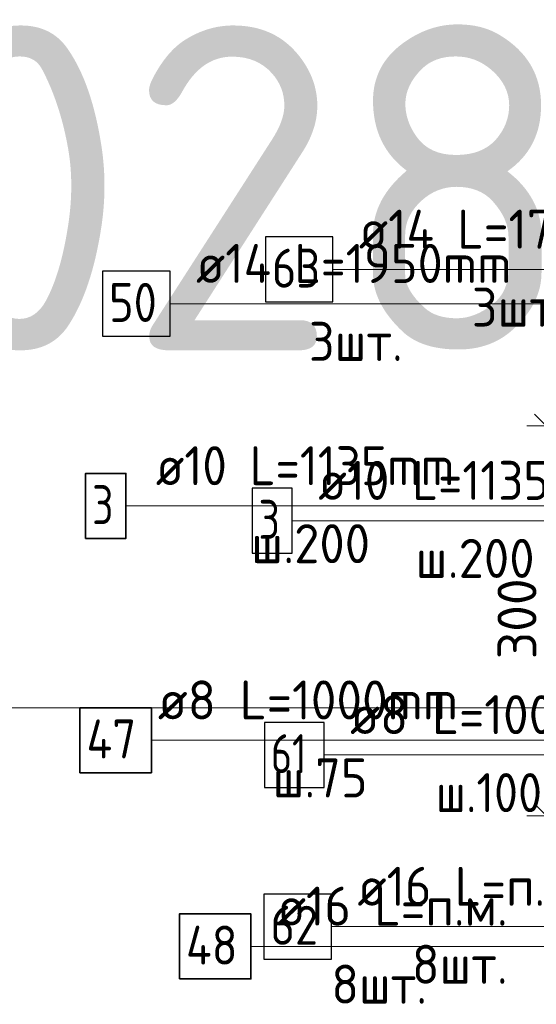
# Model space of a CAD drawing. Header units: metres. Extents: x -38 to 98, y -15 to 21.
# Tile 64 of 147: x 71.632 to 72.03, y 4.244 to 5.001. Entities that reach past the tile are written whole.
import ezdxf

# ---------------------------------------------------------------- set-up
doc = ezdxf.new("R2010")
doc.units = ezdxf.units.M
doc.header["$PDMODE"] = 65
for name, color, linetype, lineweight in [('XR$3$Арм.стержн. Арматура края', 96, 'Continuous', 35), ('XR$3$Арм.стержн. Доп. арматура', 180, 'Continuous', 35), ('XR$3$Арм.стержн. Хомут', 240, 'Continuous', 35), ('XR$3$Арм.стержн.горизонт. 1', 180, 'Continuous', 35), ('XR$4$Текст_ примечание', 7, 'Continuous', 13), ('XR$5$Арм.стержн. Арматура края', 96, 'Continuous', 35), ('XR$5$Арм.стержн. Доп. арматура', 180, 'Continuous', 35), ('XR$5$Арм.стержн. Хомут', 240, 'Continuous', 35), ('XR$5$Арм.стержн.горизонт. 1', 180, 'Continuous', 35), ('XR$5$Размерная линия (1)', 7, 'Continuous', 13)]:
    doc.layers.add(name, color=color, linetype=linetype, lineweight=lineweight)
doc.styles.add('ISOCPEUR', font='txt')
doc.dimstyles.new('DIMSTYLE_12', dxfattribs={"dimtxt": 0.03, "dimasz": 0.03, "dimexe": 0, "dimexo": 0, "dimgap": 0.015, "dimtad": 2, "dimdec": 0, "dimlfac": 1000, "dimrnd": 1, "dimzin": 12, "dimdsep": 46, "dimtxsty": 'ISOCPEUR', "dimblk1": 'ALL_ML_STRICH', "dimblk2": 'ALL_ML_STRICH', "dimsah": 1, "dimcen": 0, "dimclrd": 7, "dimclre": 256, "dimclrt": 7, "dimadec": 0, "dimazin": 0, "dimtfac": 1, "dimtdec": 0, "dimtix": 1, "dimtmove": 2, "dimatfit": 3, "dimfxl": 0, "dimtzin": 0, "dimlwd": 0, "dimlwe": -3, "dimarcsym": 0})

# ---------------------------------------------------------------- blocks, each defined once
blk = doc.blocks.new('ALL_ML_STRICH')
at = {"color": 0, "linetype": 'ByBlock', "lineweight": -2}
for p, q in [((-0.3, -0.3), (0.3, 0.3)), ((0, -0.5), (0, 0.5)), ((-1, 0), (0.5, 0))]:
    blk.add_line(p, q, dxfattribs=at)
blk = doc.blocks.new('*D803')
at = {"layer": 'DEFPOINTS', "color": 7, "linetype": 'Continuous', "lineweight": 13, "transparency": 33554687}
for p in [(72.15834, 4.68864), (72.038, 4.38864), (72.1583, 4.38864)]:
    blk.add_point(p, dxfattribs=at)
at = {"layer": 'XR$5$Размерная линия (1)', "color": 9, "linetype": 'Continuous', "lineweight": -2, "true_color": 0xc7c7c7, "transparency": 33554687}
for p, q in [((72.13834, 4.68864), (72.038, 4.68864)), ((72.1383, 4.38864), (72.038, 4.38864))]:
    blk.add_line(p, q, dxfattribs=at)
at = {"layer": 'XR$5$Размерная линия (1)', "color": 7, "linetype": 'Continuous', "lineweight": -2, "transparency": 33554687}
blk.add_line((72.038, 4.38864), (72.038, 4.68864), dxfattribs=at)
at = {"layer": 'XR$5$Размерная линия (1)', "color": 7, "linetype": 'Continuous', "lineweight": 13, "transparency": 33554687, "xscale": 0.03, "yscale": 0.03, "zscale": 0.03}
for p, rotation in [((72.038, 4.68864), 90), ((72.038, 4.38864), 270)]:
    blk.add_blockref('ALL_ML_STRICH', p, dxfattribs=dict(at, rotation=rotation))
at = {"layer": 'XR$5$Размерная линия (1)', "color": 7, "linetype": 'Continuous', "lineweight": 13, "transparency": 33554687, "insert": (72.0155, 4.54014), "char_height": 0.03, "width": 0.09, "attachment_point": 5, "rotation": 90, "style": 'ISOCPEUR'}
blk.add_mtext('\\A1;{300}', dxfattribs=at)

msp = doc.modelspace()

# ---------------------------------------------------------------- linework, layer by layer
at = {"layer": 'XR$3$Арм.стержн. Арматура края', "color": 7, "linetype": 'Continuous', "lineweight": 13, "transparency": 33554687}
msp.add_line((71.84244, 4.61561), (72.14944, 4.61561), dxfattribs=at)
at = {"layer": 'XR$3$Арм.стержн. Арматура края', "color": 7, "linetype": 'Continuous', "lineweight": 25, "transparency": 33554687}
msp.add_lwpolyline([(71.81144, 4.59061), (71.84244, 4.59061), (71.84244, 4.64061), (71.81144, 4.64061), (71.81144, 4.59061)], dxfattribs=at)
at = {"layer": 'XR$3$Арм.стержн. Доп. арматура', "color": 7, "linetype": 'Continuous', "lineweight": 13, "transparency": 33554687}
msp.add_line((71.87373, 4.80895), (72.18973, 4.80895), dxfattribs=at)
at = {"layer": 'XR$3$Арм.стержн. Доп. арматура', "color": 7, "linetype": 'Continuous', "lineweight": 25, "transparency": 33554687}
msp.add_lwpolyline([(71.82173, 4.78395), (71.87373, 4.78395), (71.87373, 4.83395), (71.82173, 4.83395), (71.82173, 4.78395)], dxfattribs=at)
at = {"layer": 'XR$3$Арм.стержн. Хомут', "color": 7, "linetype": 'Continuous', "lineweight": 13, "transparency": 33554687}
msp.add_line((71.86694, 4.4354), (72.14994, 4.4354), dxfattribs=at)
at = {"layer": 'XR$3$Арм.стержн. Хомут', "color": 7, "linetype": 'Continuous', "lineweight": 25, "transparency": 33554687}
msp.add_lwpolyline([(71.82094, 4.4104), (71.86694, 4.4104), (71.86694, 4.4604), (71.82094, 4.4604), (71.82094, 4.4104)], dxfattribs=at)
at = {"layer": 'XR$3$Арм.стержн.горизонт. 1', "color": 7, "linetype": 'Continuous', "lineweight": 13, "transparency": 33554687}
msp.add_line((71.87258, 4.3033), (72.09858, 4.3033), dxfattribs=at)
at = {"layer": 'XR$3$Арм.стержн.горизонт. 1', "color": 7, "linetype": 'Continuous', "lineweight": 25, "transparency": 33554687}
msp.add_lwpolyline([(71.82058, 4.2783), (71.87258, 4.2783), (71.87258, 4.3283), (71.82058, 4.3283), (71.82058, 4.2783)], dxfattribs=at)
at = {"layer": 'XR$4$Текст_ примечание', "color": 7, "linetype": 'Continuous', "lineweight": 13, "transparency": 33554687}
msp.add_line((86.41979, 4.47171), (67.91979, 4.47171), dxfattribs=at)
at = {"layer": 'XR$5$Арм.стержн. Арматура края', "color": 7, "linetype": 'Continuous', "lineweight": 13, "transparency": 33554687}
for p, q in [((71.71427, 4.62695), (72.02427, 4.62695)), ((72.02427, 4.62695), (72.1883, 4.62695))]:
    msp.add_line(p, q, dxfattribs=at)
at = {"layer": 'XR$5$Арм.стержн. Арматура края', "color": 7, "linetype": 'Continuous', "lineweight": 35, "transparency": 33554687}
msp.add_lwpolyline([(71.68327, 4.60195), (71.71427, 4.60195), (71.71427, 4.65195), (71.68327, 4.65195), (71.68327, 4.60195)], dxfattribs=at)
at = {"layer": 'XR$5$Арм.стержн. Доп. арматура', "color": 7, "linetype": 'Continuous', "lineweight": 13, "transparency": 33554687}
msp.add_line((71.74827, 4.78257), (72.06427, 4.78257), dxfattribs=at)
at = {"layer": 'XR$5$Арм.стержн. Доп. арматура', "color": 7, "linetype": 'Continuous', "lineweight": 25, "transparency": 33554687}
msp.add_lwpolyline([(71.69627, 4.75757), (71.74827, 4.75757), (71.74827, 4.80757), (71.69627, 4.80757), (71.69627, 4.75757)], dxfattribs=at)
at = {"layer": 'XR$5$Арм.стержн. Хомут', "color": 7, "linetype": 'Continuous', "lineweight": 13, "transparency": 33554687}
for p, q in [((71.73388, 4.4467), (72.01688, 4.4467)), ((72.01688, 4.4467), (72.18727, 4.4467))]:
    msp.add_line(p, q, dxfattribs=at)
at = {"layer": 'XR$5$Арм.стержн. Хомут', "color": 7, "linetype": 'Continuous', "lineweight": 35, "transparency": 33554687}
msp.add_lwpolyline([(71.67888, 4.4217), (71.73388, 4.4217), (71.73388, 4.4717), (71.67888, 4.4717), (71.67888, 4.4217)], dxfattribs=at)
at = {"layer": 'XR$5$Арм.стержн.горизонт. 1', "color": 7, "linetype": 'Continuous', "lineweight": 13, "transparency": 33554687}
msp.add_line((71.81053, 4.28804), (72.03653, 4.28804), dxfattribs=at)
at = {"layer": 'XR$5$Арм.стержн.горизонт. 1', "color": 7, "linetype": 'Continuous', "lineweight": 35, "transparency": 33554687}
msp.add_lwpolyline([(71.75553, 4.26304), (71.81053, 4.26304), (71.81053, 4.31304), (71.75553, 4.31304), (71.75553, 4.26304)], dxfattribs=at)

# ---------------------------------------------------------------- texts
at = {"layer": 'XR$3$Арм.стержн. Арматура края', "color": 7, "linetype": 'Continuous', "lineweight": 25, "transparency": 33554687, "char_height": 0.03, "attachment_point": 7, "style": 'ISOCPEUR'}
for s, insert, width in [('\\W0.92;ø10 L=1135mm ', (71.86244, 4.63161), 0.2806692), ('\\W0.78;3', (71.81644, 4.60161), 0.0326407), ('\\W0.95;ш.200 ', (71.93744, 4.57161), 0.1311996)]:
    msp.add_mtext(s, dxfattribs=dict(at, insert=insert, width=width))
at = {"layer": 'XR$3$Арм.стержн. Доп. арматура', "color": 7, "linetype": 'Continuous', "lineweight": 25, "transparency": 33554687, "char_height": 0.03, "attachment_point": 7, "style": 'ISOCPEUR'}
for s, insert, width in [('\\W0.94;ø14 L=1760mm ', (71.89373, 4.82495), 0.2899764), ('\\W0.87;63', (71.82673, 4.79495), 0.0550812), ('\\W0.94;3шт. ', (71.98073, 4.76495), 0.1161286)]:
    msp.add_mtext(s, dxfattribs=dict(at, insert=insert, width=width))
at = {"layer": 'XR$3$Арм.стержн. Хомут', "color": 7, "linetype": 'Continuous', "lineweight": 25, "transparency": 33554687, "char_height": 0.03, "attachment_point": 7, "style": 'ISOCPEUR'}
for s, insert, width in [('\\W0.96;ø8 L=1000mm ', (71.88694, 4.4514), 0.2722217), ('\\W0.75;61', (71.82594, 4.4214), 0.0472281), ('\\W0.90;ш.100 ', (71.95294, 4.3914), 0.1244867)]:
    msp.add_mtext(s, dxfattribs=dict(at, insert=insert, width=width))
at = {"layer": 'XR$3$Арм.стержн.горизонт. 1', "color": 7, "linetype": 'Continuous', "lineweight": 25, "transparency": 33554687, "char_height": 0.03, "attachment_point": 7, "style": 'ISOCPEUR'}
for s, insert, width in [('\\W0.94;ø16 L=п.м.', (71.89258, 4.3193), 0.1999832), ('\\W0.87;62', (71.82558, 4.2893), 0.0550811), ('\\W0.94;8шт. ', (71.93458, 4.2593), 0.1161286)]:
    msp.add_mtext(s, dxfattribs=dict(at, insert=insert, width=width))
at = {"layer": 'XR$4$Текст_ примечание', "color": 7, "linetype": 'Continuous', "lineweight": 35, "transparency": 33554687, "insert": (70.35063, 4.74671), "char_height": 0.25, "width": 2.7437149, "attachment_point": 7, "style": 'ISOCPEUR'}
msp.add_mtext('\\W0.96;ГОСТ 34028-2016', dxfattribs=at)
at = {"layer": 'XR$5$Арм.стержн. Арматура края', "color": 7, "linetype": 'Continuous', "lineweight": 25, "transparency": 33554687, "char_height": 0.03, "attachment_point": 7, "style": 'ISOCPEUR'}
for s, insert, width in [('\\W0.92;ø10 L=1135mm ', (71.73727, 4.64295), 0.2806692), ('\\W0.78;3', (71.68827, 4.61295), 0.0326407), ('\\W0.95;ш.200 ', (71.81077, 4.58295), 0.1311996)]:
    msp.add_mtext(s, dxfattribs=dict(at, insert=insert, width=width))
at = {"layer": 'XR$5$Арм.стержн. Доп. арматура', "color": 7, "linetype": 'Continuous', "lineweight": 25, "transparency": 33554687, "char_height": 0.03, "attachment_point": 7, "style": 'ISOCPEUR'}
for s, insert, width in [('\\W0.94;ø14 L=1950mm ', (71.76827, 4.79857), 0.2899764), ('\\W0.87;50', (71.70127, 4.76857), 0.0550812), ('\\W0.94;3шт. ', (71.85527, 4.73857), 0.1161286)]:
    msp.add_mtext(s, dxfattribs=dict(at, insert=insert, width=width))
at = {"layer": 'XR$5$Арм.стержн. Хомут', "color": 7, "linetype": 'Continuous', "lineweight": 25, "transparency": 33554687, "char_height": 0.03, "attachment_point": 7, "style": 'ISOCPEUR'}
for s, insert, width in [('\\W0.96;ø8 L=1000mm ', (71.73888, 4.4627), 0.2722217), ('\\W0.88;47', (71.68388, 4.4327), 0.0581994), ('\\W0.94;ш.75 ', (71.82738, 4.4027), 0.1100665)]:
    msp.add_mtext(s, dxfattribs=dict(at, insert=insert, width=width))
at = {"layer": 'XR$5$Арм.стержн.горизонт. 1', "color": 7, "linetype": 'Continuous', "lineweight": 25, "transparency": 33554687, "char_height": 0.03, "attachment_point": 7, "style": 'ISOCPEUR'}
for s, insert, width in [('\\W0.94;ø16 L=п.м.', (71.83053, 4.30404), 0.1999832), ('\\W0.88;48', (71.76053, 4.27404), 0.0581994), ('\\W0.94;8шт. ', (71.87253, 4.24404), 0.1161286)]:
    msp.add_mtext(s, dxfattribs=dict(at, insert=insert, width=width))

# ---------------------------------------------------------------- dimensions: what is measured, and where the dimension line sits
at = {"layer": 'XR$5$Размерная линия (1)', "color": 7, "linetype": 'Continuous', "lineweight": 13, "transparency": 33554687}
dim = msp.add_linear_dim(base=(72.038, 4.68864), p1=(72.1383, 4.38864), p2=(72.13834, 4.68864), angle=90, dimstyle='DIMSTYLE_12', override={"dimpost": '<>', "dimclrd": 7, "dimclre": 9, "dimclrt": 7, "dimlwd": 0, "dimlwe": 65533}, dxfattribs=at)
dim.commit()
dim.dimension.update_dxf_attribs({"geometry": '*D803', "text_midpoint": (72.0155, 4.54014), "dimtype": 160})

doc.saveas('drawing.dxf')
